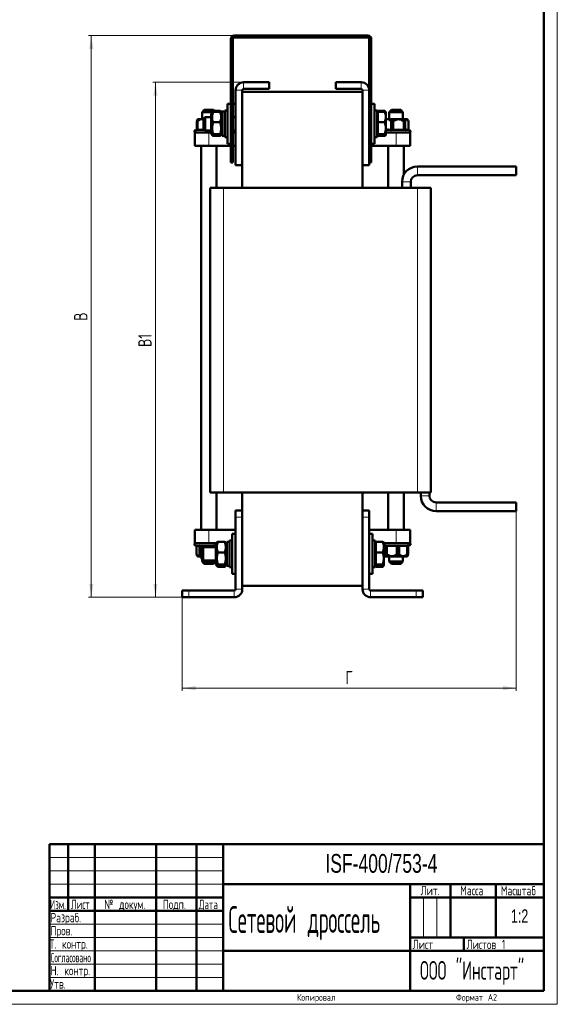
# Model space of a CAD drawing. Header units: millimetres. Extents: x 0 to 846, y 0 to 1188.
# Tile 2 of 3: x 438 to 846, y 0 to 737. Entities that reach past the tile are written whole.
import ezdxf

# ---------------------------------------------------------------- set-up
doc = ezdxf.new("R2010")
doc.units = ezdxf.units.MM
doc.header["$LTSCALE"] = 2
doc.linetypes.add('SLD-Сплошная', pattern=[0])
doc.styles.add('SLDTEXTSTYLE0', font='TXT', dxfattribs={"width": 0.7, "bigfont": 'bigfont'})
doc.styles.add('SLDTEXTSTYLE1', font='TXT', dxfattribs={"width": 0.7})
doc.styles.add('SLDTEXTSTYLE2', font='TXT', dxfattribs={"width": 0.705079, "bigfont": 'bigfont'})
doc.styles.add('SLDTEXTSTYLE3', font='TXT', dxfattribs={"width": 0.648852, "bigfont": 'bigfont'})
doc.styles.add('SLDTEXTSTYLE4', font='TXT', dxfattribs={"width": 0.632021, "bigfont": 'bigfont'})
doc.styles.add('SLDTEXTSTYLE5', font='TXT', dxfattribs={"width": 0.625377, "bigfont": 'bigfont'})
doc.styles.add('SLDTEXTSTYLE6', font='TXT', dxfattribs={"width": 0.577331, "bigfont": 'bigfont'})
doc.styles.add('SLDTEXTSTYLE7', font='TXT', dxfattribs={"width": 0.496103, "bigfont": 'bigfont'})
doc.styles.add('SLDTEXTSTYLE8', font='TXT', dxfattribs={"width": 0.464618, "bigfont": 'bigfont'})
doc.dimstyles.new('SLDDIMSTYLE0', dxfattribs={"dimtxt": 10, "dimasz": 10, "dimexe": 0, "dimexo": 0.0625, "dimgap": 2.5, "dimtad": 2, "dimdec": 1, "dimrnd": 1e-09, "dimzin": 12, "dimdsep": 46, "dimtxsty": 'SLDTEXTSTYLE1', "dimsah": 1, "dimcen": 0.09, "dimadec": 0, "dimazin": 3, "dimtfac": 1, "dimtdec": 3, "dimtofl": 0, "dimtmove": 0, "dimatfit": 3, "dimfxl": 0, "dimfrac": 2, "dimtolj": 1, "dimtzin": 12, "dimarcsym": 0})

# ---------------------------------------------------------------- blocks, each defined once
blk = doc.blocks.new('_D_1')
at = {"color": 7, "linetype": 'SLD-Сплошная', "lineweight": 0}
for p, q in [((809.34, 369.16), (809.34, 234.68)), ((559.34, 304.66), (559.34, 234.68)), ((559.34, 236.68), (809.34, 236.68))]:
    blk.add_line(p, q, dxfattribs=at)
at = {"color": 7, "linetype": 'SLD-Сплошная', "lineweight": 18}
for points in [[(559.34, 236.68), (569.34, 235.14), (569.34, 238.22)], [(809.34, 236.68), (799.34, 238.22), (799.34, 235.14)]]:
    blk.add_solid(points, dxfattribs=at)
at = {"color": 7, "linetype": 'SLD-Сплошная', "lineweight": 18, "insert": (681.5, 249.57), "char_height": 10, "attachment_point": 1, "style": 'SLDTEXTSTYLE0'}
blk.add_mtext('Г', dxfattribs=at)
blk = doc.blocks.new('_D_2')
at = {"color": 7, "linetype": 'SLD-Сплошная', "lineweight": 0}
for p, q in [((598.32, 725.18), (489.34, 725.18)), ((491.34, 304.68), (491.34, 725.18)), ((559.32, 304.68), (489.34, 304.68))]:
    blk.add_line(p, q, dxfattribs=at)
at = {"color": 7, "linetype": 'SLD-Сплошная', "lineweight": 18}
for points in [[(491.34, 725.18), (489.8, 715.18), (492.87, 715.18)], [(491.34, 304.68), (492.87, 314.68), (489.8, 314.68)]]:
    blk.add_solid(points, dxfattribs=at)
at = {"color": 7, "linetype": 'SLD-Сплошная', "lineweight": 18, "insert": (478.45, 511.73), "char_height": 10, "attachment_point": 1, "rotation": 90, "style": 'SLDTEXTSTYLE0'}
blk.add_mtext('В', dxfattribs=at)
blk = doc.blocks.new('_D_3')
at = {"color": 7, "linetype": 'SLD-Сплошная', "lineweight": 0}
for p, q in [((605.32, 690.18), (537.34, 690.18)), ((539.34, 304.68), (539.34, 690.18)), ((559.32, 304.68), (537.34, 304.68))]:
    blk.add_line(p, q, dxfattribs=at)
at = {"color": 7, "linetype": 'SLD-Сплошная', "lineweight": 18}
for points in [[(539.34, 690.18), (537.8, 680.18), (540.87, 680.18)], [(539.34, 304.68), (540.87, 314.68), (537.8, 314.68)]]:
    blk.add_solid(points, dxfattribs=at)
at = {"color": 7, "linetype": 'SLD-Сплошная', "lineweight": 18, "insert": (526.45, 492.1), "char_height": 10, "attachment_point": 1, "rotation": 90, "style": 'SLDTEXTSTYLE0'}
blk.add_mtext('В1', dxfattribs=at)

msp = doc.modelspace()

# ---------------------------------------------------------------- linework, layer by layer
at = {"color": 7, "linetype": 'SLD-Сплошная', "lineweight": 18}
for p, q in [((840, 1188), (840, 0)), ((460, 110), (590, 110)), ((460, 100), (590, 100)), ((460, 90), (590, 90)), ((740, 80), (740, 50)), ((750, 80), (750, 50)), ((460, 60), (590, 60)), ((460, 50), (590, 50)), ((460, 40), (590, 40)), ((460, 30), (590, 30)), ((460, 20), (590, 20)), ((0, 0), (840, 0))]:
    msp.add_line(p, q, dxfattribs=at)
at = {"color": 7, "linetype": 'SLD-Сплошная', "lineweight": 50}
for p, q in [((830, 10), (830, 1178)), ((595.84, 630.18), (595.84, 722.68)), ((597.34, 630.18), (597.34, 722.68)), ((598.34, 725.18), (698.34, 725.18)), ((598.34, 723.68), (698.34, 723.68)), ((699.34, 722.68), (699.34, 684.18)), ((700.84, 722.68), (700.84, 630.18)), ((605.34, 690.18), (624.34, 690.18)), ((624.34, 690.18), (624.34, 685.18)), ((674.34, 690.18), (693.34, 690.18)), ((674.34, 690.18), (674.34, 685.18)), ((599.34, 628.18), (599.34, 684.18)), ((604.34, 628.18), (604.34, 684.18)), ((604.34, 683.18), (694.34, 683.18)), ((605.34, 685.18), (624.34, 685.18)), ((674.34, 685.18), (693.34, 685.18)), ((694.34, 684.18), (694.34, 628.18)), ((699.34, 684.18), (699.34, 628.18)), ((595.84, 674.18), (593.34, 674.18)), ((593.34, 674.18), (593.34, 644.18)), ((599.34, 674.18), (597.34, 674.18)), ((703.34, 674.18), (700.84, 674.18)), ((703.34, 674.18), (703.34, 644.18)), ((574.34, 663.43), (573.84, 662.93)), ((575.84, 669.68), (574.34, 667.89)), ((574.34, 667.89), (574.34, 662.68)), ((581.93, 667.89), (574.34, 667.89)), ((576.59, 664.18), (575.34, 662.93)), ((575.84, 669.68), (582.84, 669.68)), ((581.14, 664.18), (576.59, 664.18)), ((576.59, 664.18), (576.59, 654.18)), ((581.76, 667.76), (581.14, 666.68)), ((581.14, 651.68), (581.14, 666.68)), ((587.8, 668.19), (582.47, 668.19)), ((584.08, 668.19), (582.84, 669.68)), ((587.8, 668.82), (583.56, 668.82)), ((589.14, 668.21), (585.97, 668.21)), ((587.8, 668.82), (588.01, 668.21)), ((588.26, 668.18), (587.8, 668.82)), ((589.14, 666.68), (588.52, 667.75)), ((589.14, 667.03), (588.93, 667.03)), ((591.34, 668.23), (589.14, 668.23)), ((589.14, 668.23), (589.14, 650.13)), ((593.34, 669.18), (591.34, 669.18)), ((591.34, 669.18), (591.34, 649.18)), ((599.34, 664.18), (597.34, 664.18)), ((705.34, 669.18), (703.34, 669.18)), ((705.34, 669.18), (705.34, 649.18)), ((709.48, 668.21), (705.34, 668.21)), ((705.74, 667.05), (705.34, 666.65)), ((705.71, 667.03), (705.34, 667.03)), ((705.74, 668.82), (705.74, 668.21)), ((710.98, 668.82), (705.74, 668.82)), ((705.74, 668.19), (705.74, 660.32)), ((710.98, 668.19), (705.74, 668.19)), ((711.16, 668.3), (710.98, 668.82)), ((710.98, 668.82), (711.43, 668.18)), ((711.74, 667.68), (711.44, 668.19)), ((711.74, 664.26), (711.74, 667.68)), ((711.74, 655.82), (711.74, 664.26)), ((715.84, 669.68), (714.34, 667.89)), ((714.34, 667.89), (714.34, 662.68)), ((724.34, 667.89), (714.34, 667.89)), ((715.84, 669.68), (722.84, 669.68)), ((724.34, 667.89), (722.84, 669.68)), ((724.34, 662.68), (724.34, 667.89)), ((570.77, 660.95), (570.25, 660.95)), ((570.25, 654.94), (570.25, 660.95)), ((570.94, 662.68), (570.69, 662.25)), ((570.77, 660.95), (570.77, 654.94)), ((575.34, 662.68), (570.94, 662.68)), ((573.84, 662.68), (573.84, 662.93)), ((575.34, 655.43), (575.34, 662.93)), ((587.8, 660.32), (582.47, 660.32)), ((710.98, 660.32), (705.74, 660.32)), ((705.74, 660.32), (705.74, 651.31)), ((713.12, 662.68), (711.74, 662.68)), ((727.74, 662.68), (713.12, 662.68)), ((717.22, 660.95), (715.75, 660.95)), ((715.75, 654.94), (715.75, 660.95)), ((717.22, 660.95), (717.22, 654.94)), ((726.21, 660.95), (725.07, 660.95)), ((725.07, 654.94), (725.07, 660.95)), ((726.21, 660.95), (726.21, 654.94)), ((728.31, 661.69), (727.74, 662.68)), ((728.74, 660.95), (728.31, 661.69)), ((728.65, 654.94), (728.65, 660.95)), ((728.74, 660.95), (728.73, 660.95)), ((728.73, 654.94), (728.73, 660.95)), ((728.74, 654.92), (728.74, 660.95)), ((568.84, 642.68), (568.84, 652.68)), ((568.84, 652.68), (579.34, 652.68)), ((570.12, 654.57), (568.93, 654.13)), ((570.25, 654.94), (570.25, 654.92)), ((570.77, 654.92), (570.77, 654.94)), ((575.34, 655.43), (576.59, 654.18)), ((576.59, 654.18), (581.14, 654.18)), ((579.34, 652.68), (581.14, 652.68)), ((581.14, 651.68), (581.76, 650.6)), ((587.8, 651.31), (582.47, 651.31)), ((587.8, 650.17), (582.47, 650.17)), ((588.52, 650.61), (589.14, 651.68)), ((589.14, 650.13), (591.34, 650.13)), ((591.34, 649.18), (593.34, 649.18)), ((597.34, 654.18), (599.34, 654.18)), ((597.34, 652.68), (599.34, 652.68)), ((703.34, 649.18), (705.34, 649.18)), ((705.34, 651.7), (705.74, 651.3)), ((710.98, 651.31), (705.74, 651.31)), ((705.74, 651.31), (705.74, 650.17)), ((710.98, 650.17), (705.74, 650.17)), ((711.74, 650.74), (711.74, 655.82)), ((719.34, 652.68), (711.74, 652.68)), ((715.75, 654.94), (715.75, 654.92)), ((717.22, 654.92), (717.22, 654.94)), ((719.34, 652.68), (729.84, 652.68)), ((725.07, 654.94), (725.07, 654.92)), ((726.21, 654.92), (726.21, 654.94)), ((728.69, 654.45), (728.48, 654.51)), ((728.65, 654.94), (728.65, 654.92)), ((729.74, 654.13), (728.71, 654.51)), ((728.73, 654.94), (728.73, 654.92)), ((729.84, 652.68), (729.84, 642.68)), ((579.34, 642.68), (568.84, 642.68)), ((573.59, 642.68), (573.59, 355.18)), ((579.34, 642.68), (595.84, 642.68)), ((585.09, 611.18), (585.09, 642.68)), ((593.34, 644.18), (595.84, 644.18)), ((597.34, 642.68), (599.34, 642.68)), ((700.84, 644.18), (703.34, 644.18)), ((719.34, 642.68), (700.84, 642.68)), ((713.59, 642.68), (713.59, 611.18)), ((729.84, 642.68), (719.34, 642.68)), ((725.09, 620.89), (725.09, 642.68)), ((595.84, 630.18), (597.34, 630.18)), ((599.34, 628.18), (604.34, 628.18)), ((604.34, 628.18), (604.34, 611.18)), ((699.34, 628.18), (694.34, 628.18)), ((694.34, 628.18), (694.34, 611.18)), ((700.84, 630.18), (699.34, 630.18)), ((735.34, 627.18), (809.34, 627.18)), ((809.34, 620.68), (809.34, 627.18)), ((735.34, 620.68), (809.34, 620.68)), ((723.84, 611.18), (723.84, 615.68)), ((730.34, 611.18), (730.34, 615.68)), ((580.34, 383.18), (580.34, 611.18)), ((580.34, 611.18), (590.34, 611.18)), ((590.34, 611.18), (735.34, 611.18)), ((735.34, 611.18), (745.34, 611.18)), ((745.34, 611.18), (745.34, 383.18)), ((590.34, 383.18), (580.34, 383.18)), ((585.09, 355.18), (585.09, 383.18)), ((590.34, 383.18), (735.34, 383.18)), ((604.34, 383.18), (604.34, 369.68)), ((694.34, 383.18), (694.34, 369.68)), ((713.59, 383.18), (713.59, 355.18)), ((725.09, 355.18), (725.09, 383.18)), ((745.34, 383.18), (735.34, 383.18)), ((737.84, 380.68), (737.84, 383.18)), ((744.34, 380.68), (744.34, 383.18)), ((599.34, 369.68), (604.34, 369.68)), ((599.34, 364.68), (599.34, 369.68)), ((604.34, 369.68), (604.34, 364.68)), ((694.34, 369.68), (699.34, 369.68)), ((694.34, 364.68), (694.34, 369.68)), ((699.34, 369.68), (699.34, 364.68)), ((809.34, 375.68), (749.34, 375.68)), ((809.34, 369.18), (749.34, 369.18)), ((809.34, 375.68), (809.34, 369.18)), ((599.34, 364.68), (599.34, 310.68)), ((604.34, 364.68), (604.34, 310.68)), ((694.34, 310.68), (694.34, 364.68)), ((699.34, 310.68), (699.34, 364.68)), ((568.84, 345.18), (568.84, 355.18)), ((579.34, 355.18), (568.84, 355.18)), ((579.34, 355.18), (599.34, 355.18)), ((719.34, 355.18), (699.34, 355.18)), ((729.84, 355.18), (719.34, 355.18)), ((729.84, 345.18), (729.84, 355.18)), ((596.84, 347.18), (594.84, 347.18)), ((594.84, 347.18), (594.84, 327.18)), ((599.34, 352.18), (596.84, 352.18)), ((596.84, 352.18), (596.84, 322.18)), ((701.84, 352.18), (699.34, 352.18)), ((701.84, 352.18), (701.84, 322.18)), ((703.84, 347.18), (701.84, 347.18)), ((703.84, 347.18), (703.84, 327.18)), ((568.84, 345.18), (579.34, 345.18)), ((568.93, 343.72), (570.05, 343.32)), ((569.95, 342.92), (569.95, 342.94)), ((569.95, 342.92), (569.95, 336.91)), ((570.05, 342.92), (570.05, 342.94)), ((570.05, 342.92), (570.05, 336.91)), ((572.32, 342.94), (572.32, 342.92)), ((572.32, 336.91), (572.32, 342.92)), ((573.44, 342.92), (573.44, 342.94)), ((573.44, 342.92), (573.44, 336.91)), ((575.09, 342.18), (573.84, 340.93)), ((573.84, 333.43), (573.84, 340.93)), ((584.64, 342.18), (575.09, 342.18)), ((575.09, 342.18), (575.09, 332.18)), ((579.34, 345.18), (584.93, 345.18)), ((581.24, 342.94), (581.25, 342.92)), ((581.25, 342.18), (581.25, 342.92)), ((582.73, 342.92), (582.73, 342.94)), ((582.73, 342.92), (582.73, 342.18)), ((585.26, 345.76), (584.64, 344.68)), ((584.64, 329.68), (584.64, 344.68)), ((591.3, 346.19), (585.97, 346.19)), ((592.64, 344.68), (592.02, 345.75)), ((592.35, 345.18), (592.64, 345.18)), ((594.84, 346.23), (592.64, 346.23)), ((592.64, 346.23), (592.64, 328.13)), ((704.24, 345.18), (703.84, 345.18)), ((704.24, 345.05), (703.84, 344.65)), ((704.24, 346.19), (704.24, 338.32)), ((709.48, 346.19), (704.24, 346.19)), ((710.24, 342.26), (710.24, 345.68)), ((719.34, 345.18), (710.24, 345.18)), ((710.24, 343.25), (710.3, 343.23)), ((710.24, 333.82), (710.24, 342.26)), ((710.31, 342.92), (710.31, 342.94)), ((710.31, 342.92), (710.31, 336.91)), ((711.58, 342.94), (711.58, 342.92)), ((711.58, 336.91), (711.58, 342.92)), ((712.56, 342.92), (712.56, 342.94)), ((712.56, 342.92), (712.56, 336.91)), ((719.34, 345.18), (729.84, 345.18)), ((720.06, 342.94), (720.06, 342.92)), ((720.06, 336.91), (720.06, 342.92)), ((721.59, 342.92), (721.59, 342.94)), ((721.59, 342.92), (721.59, 336.91)), ((727.81, 342.94), (727.81, 342.92)), ((727.81, 336.91), (727.81, 342.92)), ((728.37, 342.92), (728.37, 342.94)), ((728.37, 342.92), (728.37, 336.91)), ((728.48, 343.26), (729.74, 343.72)), ((569.95, 336.91), (570.19, 336.48)), ((570.18, 336.48), (570.47, 335.98)), ((570.47, 335.98), (570.94, 335.18)), ((570.94, 335.18), (571.28, 335.18)), ((571.28, 335.18), (573.84, 335.18)), ((572.32, 336.91), (573.44, 336.91)), ((573.44, 336.91), (573.84, 336.69)), ((573.84, 333.43), (575.09, 332.18)), ((574.34, 332.93), (574.34, 331.47)), ((575.09, 332.18), (584.64, 332.18)), ((584.34, 331.47), (584.34, 332.18)), ((591.3, 338.32), (585.97, 338.32)), ((709.48, 338.32), (704.24, 338.32)), ((704.24, 338.32), (704.24, 329.31)), ((710.24, 328.74), (710.24, 333.82)), ((710.73, 335.54), (710.94, 335.18)), ((710.94, 335.18), (727.74, 335.18)), ((711.58, 336.91), (712.56, 336.91)), ((714.34, 335.18), (714.34, 331.47)), ((720.06, 336.91), (721.59, 336.91)), ((724.34, 331.47), (724.34, 335.18)), ((727.74, 335.18), (727.95, 335.54)), ((727.81, 336.91), (728.37, 336.91)), ((574.34, 331.47), (575.84, 329.68)), ((574.34, 331.47), (584.34, 331.47)), ((582.84, 329.68), (575.84, 329.68)), ((582.84, 329.68), (584.34, 331.47)), ((584.64, 329.68), (585.26, 328.6)), ((585.26, 328.6), (585.51, 328.17)), ((585.51, 328.17), (585.97, 327.36)), ((585.97, 327.36), (585.91, 327.5)), ((591.3, 329.31), (585.97, 329.31)), ((591.3, 328.17), (585.97, 328.17)), ((591.3, 327.54), (585.97, 327.54)), ((591.3, 327.36), (585.97, 327.36)), ((591.3, 327.36), (591.77, 328.17)), ((591.36, 327.49), (591.3, 327.36)), ((591.77, 328.17), (591.95, 328.5)), ((592.02, 328.61), (592.64, 329.68)), ((592.64, 328.13), (594.84, 328.13)), ((594.84, 327.18), (596.84, 327.18)), ((701.84, 327.18), (703.84, 327.18)), ((703.84, 329.7), (704.24, 329.3)), ((709.48, 329.31), (704.24, 329.31)), ((704.24, 329.31), (704.24, 328.17)), ((704.24, 328.17), (704.24, 327.54)), ((709.48, 328.17), (704.24, 328.17)), ((709.48, 327.54), (704.24, 327.54)), ((704.24, 327.54), (704.24, 327.36)), ((709.48, 327.36), (704.24, 327.36)), ((709.48, 327.36), (709.94, 328.17)), ((709.48, 327.36), (709.54, 327.5)), ((709.94, 328.17), (710.24, 328.68)), ((714.34, 331.47), (715.84, 329.68)), ((714.34, 331.47), (724.34, 331.47)), ((722.84, 329.68), (715.84, 329.68)), ((722.84, 329.68), (724.34, 331.47)), ((596.84, 322.18), (599.34, 322.18)), ((699.34, 322.18), (701.84, 322.18)), ((559.34, 304.68), (559.34, 309.68)), ((559.34, 309.68), (564.34, 309.68)), ((564.34, 309.68), (598.34, 309.68)), ((604.34, 313.18), (694.34, 313.18)), ((700.34, 309.68), (734.34, 309.68)), ((734.34, 309.68), (739.34, 309.68)), ((739.34, 309.68), (739.34, 304.68)), ((564.34, 304.68), (559.34, 304.68)), ((564.34, 304.68), (598.34, 304.68)), ((700.34, 304.68), (734.34, 304.68)), ((739.34, 304.68), (734.34, 304.68)), ((460, 120), (830, 120)), ((460, 120), (460, 10)), ((474, 70), (474, 120)), ((494, 120), (494, 10)), ((540, 120), (540, 10)), ((570, 120), (570, 10)), ((590, 120), (590, 10)), ((590, 90), (830, 90)), ((730, 90), (730, 10)), ((760, 90), (760, 50)), ((794, 90), (794, 50)), ((460, 80), (590, 80)), ((730, 80), (830, 80)), ((460, 70), (590, 70)), ((730, 50), (830, 50)), ((770, 50), (770, 40)), ((590, 40), (830, 40)), ((40, 10), (830, 10))]:
    msp.add_line(p, q, dxfattribs=at)
at = {"color": 8, "linetype": 'SLD-Сплошная', "lineweight": 18}
for p, q in [((597.34, 722.68), (595.84, 722.68)), ((598.34, 723.68), (598.34, 725.18)), ((698.34, 723.68), (698.34, 725.18)), ((699.34, 722.68), (700.84, 722.68)), ((605.34, 685.18), (605.34, 690.18)), ((693.34, 685.18), (693.34, 690.18)), ((604.34, 684.18), (599.34, 684.18)), ((694.34, 684.18), (699.34, 684.18)), ((568.93, 654.13), (581.14, 654.13)), ((569.84, 654.36), (570.29, 654.55)), ((570.47, 654.36), (569.84, 654.36)), ((570.25, 654.92), (570.77, 654.92)), ((579.34, 652.68), (579.34, 642.68)), ((711.74, 654.13), (729.74, 654.13)), ((717.26, 654.36), (715.47, 654.36)), ((715.75, 654.92), (717.22, 654.92)), ((719.34, 642.68), (719.34, 652.68)), ((725.07, 654.92), (726.21, 654.92)), ((726.59, 654.36), (725.2, 654.36)), ((728.73, 654.92), (728.74, 654.92)), ((735.34, 620.68), (735.34, 627.18)), ((730.34, 615.68), (723.84, 615.68)), ((590.34, 611.18), (590.34, 383.18)), ((735.34, 383.18), (735.34, 611.18)), ((744.34, 380.68), (737.84, 380.68)), ((749.34, 375.68), (749.34, 369.18)), ((604.34, 364.68), (599.34, 364.68)), ((699.34, 364.68), (694.34, 364.68)), ((579.34, 345.18), (579.34, 355.18)), ((719.34, 345.18), (719.34, 355.18)), ((584.64, 343.72), (568.93, 343.72)), ((571.94, 343.5), (573.3, 343.5)), ((573.44, 342.94), (572.32, 342.94)), ((581.19, 343.5), (583, 343.5)), ((582.73, 342.94), (581.24, 342.94)), ((584.64, 342.71), (582.73, 342.92)), ((583, 343.5), (584.64, 343.31)), ((729.74, 343.72), (710.24, 343.72)), ((711.18, 343.5), (712.37, 343.5)), ((712.56, 342.94), (711.58, 342.94)), ((719.95, 343.5), (721.81, 343.5)), ((721.59, 342.94), (720.06, 342.94)), ((728.37, 342.94), (727.81, 342.94)), ((728.11, 343.5), (728.78, 343.5)), ((564.34, 309.68), (564.34, 304.68)), ((598.34, 309.68), (598.34, 304.68)), ((599.34, 310.68), (604.34, 310.68)), ((699.34, 310.68), (694.34, 310.68)), ((700.34, 309.68), (700.34, 304.68)), ((734.34, 304.68), (734.34, 309.68))]:
    msp.add_line(p, q, dxfattribs=at)
at = {"color": 7, "linetype": 'SLD-Сплошная', "lineweight": 50}
for centre, radius, start, end in [((598.34, 722.68), 2.5, 90, 180), ((598.34, 722.68), 1, 90, 180), ((698.34, 722.68), 2.5, 0, 90), ((698.34, 722.68), 1, 0, 90), ((605.34, 684.18), 6, 90, 180), ((693.34, 684.18), 6, 0, 90), ((605.34, 684.18), 1, 90, 180), ((693.34, 684.18), 1, 0, 90), ((569.19, 653.43), 0.75, 110, 270), ((729.34, 654.92), 0.6, 180, 222.88463), ((729.34, 654.92), 0.6, 226.3041, 250), ((729.49, 653.43), 0.75, 270, 70), ((735.34, 615.68), 11.5, 90, 180), ((735.34, 615.68), 5, 90, 180), ((749.34, 380.68), 11.5, 180, 270), ((749.34, 380.68), 5, 180, 270), ((569.19, 344.43), 0.75, 90, 250), ((729.49, 344.43), 0.75, 290, 90), ((598.34, 310.68), 1, 270, 0), ((598.34, 310.68), 6, 270, 360), ((700.34, 310.68), 6, 180, 270), ((700.34, 310.68), 1, 180, 270)]:
    msp.add_arc(centre, radius, start, end, dxfattribs=at)
for points, knots in [([(582.47, 660.32), (582.25, 661.01), (581.81, 662.39), (581.65, 664.43), (581.89, 666.39), (582.28, 667.59), (582.47, 668.19)], [0, 0, 0, 0, 0.264605, 0.534948, 0.765343, 1, 1, 1, 1]), ([(582.47, 668.19), (582.24, 668.09), (581.88, 667.94), (581.83, 667.79), (581.81, 667.74)], [0, 0, 0, 0, 0.662357, 1, 1, 1, 1]), ([(587.8, 668.19), (588.02, 667.51), (588.46, 666.13), (588.62, 664.08), (588.39, 662.13), (588, 660.93), (587.8, 660.32)], [0, 0, 0, 0, 0.264605, 0.534948, 0.765343, 1, 1, 1, 1]), ([(588.49, 667.74), (588.45, 667.8), (588.36, 667.96), (588.01, 668.11), (587.8, 668.19)], [0, 0, 0, 0, 0.413005, 1, 1, 1, 1]), ([(711.74, 664.26), (711.74, 664.35), (711.73, 665.06), (711.56, 666.39), (711.17, 667.59), (710.98, 668.19)], [0, 0, 0, 0, 0.070088, 0.530783, 1, 1, 1, 1]), ([(710.98, 668.19), (711.19, 668.1), (711.62, 667.91), (711.7, 667.72), (711.74, 667.62)], [0, 0, 0, 0, 0.495458, 1, 1, 1, 1]), ([(710.98, 660.32), (711.19, 660.96), (711.62, 662.25), (711.7, 663.58), (711.74, 664.26)], [0, 0, 0, 0, 0.495458, 1, 1, 1, 1]), ([(570.25, 660.95), (570.38, 661.5), (570.52, 662.09), (570.69, 662.23), (570.69, 662.24)], [0, 0, 0, 0, 0.95526, 1, 1, 1, 1]), ([(575.34, 662.03), (575.18, 662.14), (574.64, 662.5), (573.56, 662.57), (572.12, 662.14), (571.26, 661.38), (570.77, 660.95)], [0, 0, 0, 0, 0.106486, 0.373047, 0.63951, 1, 1, 1, 1]), ([(582.47, 651.31), (582.26, 652.05), (581.84, 653.54), (581.65, 655.84), (581.85, 658.12), (582.26, 659.58), (582.47, 660.32)], [0, 0, 0, 0, 0.250577, 0.505884, 0.750308, 1, 1, 1, 1]), ([(587.8, 660.32), (588.01, 659.58), (588.43, 658.09), (588.63, 655.79), (588.42, 653.51), (588.01, 652.05), (587.8, 651.31)], [0, 0, 0, 0, 0.250577, 0.5058839, 0.7503081, 1, 1, 1, 1]), ([(711.74, 655.82), (711.74, 655.84), (711.73, 656.61), (711.59, 658.14), (711.18, 659.59), (710.98, 660.32)], [0, 0, 0, 0, 0.017174, 0.503418, 1, 1, 1, 1]), ([(715.75, 660.95), (715.61, 661.09), (715.06, 661.67), (714.1, 662.37), (712.82, 662.62), (712.09, 662.28), (711.74, 662.11)], [0, 0, 0, 0, 0.120398, 0.470908, 0.740173, 1, 1, 1, 1]), ([(725.07, 660.95), (724.34, 661.44), (723.13, 662.26), (721.11, 662.61), (719.12, 662.23), (717.93, 661.43), (717.22, 660.95)], [0, 0, 0, 0, 0.304228, 0.504023, 0.7042, 1, 1, 1, 1]), ([(728.65, 660.95), (728.43, 661.44), (728.05, 662.26), (727.42, 662.61), (726.8, 662.23), (726.43, 661.43), (726.21, 660.95)], [0, 0, 0, 0, 0.304228, 0.504023, 0.7042, 1, 1, 1, 1]), ([(569.84, 654.36), (569.84, 654.36), (569.88, 654.37), (569.98, 654.42), (570.12, 654.54), (570.23, 654.72), (570.24, 654.85), (570.25, 654.92)], [0, 0, 0, 0, 0.0099231, 0.1809897, 0.4574072, 0.7286008, 1, 1, 1, 1]), ([(570.47, 654.36), (570.47, 654.36), (570.5, 654.37), (570.58, 654.42), (570.68, 654.54), (570.76, 654.72), (570.77, 654.85), (570.77, 654.92)], [0, 0, 0, 0, 0.009923, 0.18099, 0.457407, 0.728601, 1, 1, 1, 1]), ([(582.47, 650.17), (582.25, 650.26), (581.81, 650.47), (581.65, 650.76), (581.89, 651.05), (582.28, 651.22), (582.47, 651.31)], [0, 0, 0, 0, 0.264605, 0.534948, 0.765343, 1, 1, 1, 1]), ([(587.8, 651.31), (588.02, 651.21), (588.46, 651.01), (588.62, 650.71), (588.39, 650.43), (588, 650.25), (587.8, 650.17)], [0, 0, 0, 0, 0.264605, 0.534948, 0.765343, 1, 1, 1, 1]), ([(710.98, 651.31), (711.19, 652.04), (711.62, 653.52), (711.7, 655.04), (711.74, 655.82)], [0, 0, 0, 0, 0.495458, 1, 1, 1, 1]), ([(711.74, 650.74), (711.74, 650.75), (711.73, 650.85), (711.56, 651.05), (711.17, 651.22), (710.98, 651.31)], [0, 0, 0, 0, 0.070088, 0.530783, 1, 1, 1, 1]), ([(710.98, 650.17), (711.19, 650.26), (711.62, 650.45), (711.7, 650.64), (711.74, 650.74)], [0, 0, 0, 0, 0.495458, 1, 1, 1, 1]), ([(715.75, 654.92), (715.74, 654.85), (715.72, 654.72), (715.65, 654.54), (715.56, 654.42), (715.5, 654.37), (715.48, 654.36), (715.47, 654.36)], [0, 0, 0, 0, 0.2713992, 0.5425928, 0.8190103, 0.9900769, 1, 1, 1, 1]), ([(717.22, 654.92), (717.23, 654.85), (717.24, 654.72), (717.25, 654.54), (717.26, 654.42), (717.26, 654.37), (717.26, 654.36), (717.26, 654.36)], [0, 0, 0, 0, 0.271399, 0.542593, 0.81901, 0.990077, 1, 1, 1, 1]), ([(725.07, 654.92), (725.06, 654.85), (725.06, 654.72), (725.09, 654.54), (725.14, 654.42), (725.18, 654.37), (725.2, 654.36), (725.2, 654.36)], [0, 0, 0, 0, 0.271399, 0.542593, 0.81901, 0.990077, 1, 1, 1, 1]), ([(726.21, 654.92), (726.22, 654.85), (726.24, 654.72), (726.34, 654.54), (726.46, 654.42), (726.55, 654.37), (726.59, 654.36), (726.59, 654.36)], [0, 0, 0, 0, 0.271399, 0.542593, 0.81901, 0.990077, 1, 1, 1, 1]), ([(728.65, 654.92), (728.66, 654.85), (728.68, 654.72), (728.78, 654.55), (728.88, 654.47), (728.92, 654.43)], [0, 0, 0, 0, 0.347245, 0.694227, 1, 1, 1, 1]), ([(728.73, 654.92), (728.74, 654.85), (728.75, 654.72), (728.85, 654.54), (728.98, 654.42), (729.08, 654.37), (729.12, 654.36), (729.12, 654.36)], [0, 0, 0, 0, 0.271399, 0.542593, 0.81901, 0.990077, 1, 1, 1, 1]), ([(569.95, 342.94), (569.95, 343.01), (569.93, 343.14), (569.83, 343.32), (569.72, 343.42), (569.64, 343.46), (569.63, 343.47)], [0, 0, 0, 0, 0.306039, 0.611845, 0.923543, 1, 1, 1, 1]), ([(570.05, 342.94), (570.04, 343), (570.02, 343.14), (569.93, 343.3), (569.84, 343.38), (569.8, 343.41)], [0, 0, 0, 0, 0.3643, 0.728325, 1, 1, 1, 1]), ([(571.94, 343.5), (571.94, 343.5), (571.98, 343.49), (572.07, 343.44), (572.19, 343.32), (572.29, 343.14), (572.31, 343.01), (572.32, 342.94)], [0, 0, 0, 0, 0.009923, 0.18099, 0.457407, 0.728601, 1, 1, 1, 1]), ([(573.3, 343.5), (573.3, 343.5), (573.32, 343.49), (573.36, 343.44), (573.41, 343.32), (573.45, 343.14), (573.44, 343.01), (573.44, 342.94)], [0, 0, 0, 0, 0.009923, 0.18099, 0.457407, 0.728601, 1, 1, 1, 1]), ([(581.19, 343.5), (581.19, 343.5), (581.2, 343.49), (581.2, 343.44), (581.21, 343.32), (581.23, 343.14), (581.24, 343.01), (581.24, 342.94)], [0, 0, 0, 0, 0.0099231, 0.1809897, 0.4574072, 0.7286008, 1, 1, 1, 1]), ([(583, 343.5), (583, 343.5), (582.97, 343.49), (582.91, 343.44), (582.83, 343.32), (582.76, 343.14), (582.74, 343.01), (582.73, 342.94)], [0, 0, 0, 0, 0.009923, 0.18099, 0.457407, 0.728601, 1, 1, 1, 1]), ([(585.97, 338.32), (585.75, 339.01), (585.31, 340.39), (585.15, 342.43), (585.39, 344.39), (585.78, 345.59), (585.97, 346.19)], [0, 0, 0, 0, 0.264605, 0.534948, 0.765343, 1, 1, 1, 1]), ([(585.97, 346.19), (585.74, 346.09), (585.38, 345.94), (585.33, 345.79), (585.31, 345.74)], [0, 0, 0, 0, 0.662357, 1, 1, 1, 1]), ([(591.3, 346.19), (591.52, 345.51), (591.96, 344.13), (592.12, 342.08), (591.89, 340.13), (591.5, 338.93), (591.3, 338.32)], [0, 0, 0, 0, 0.264605, 0.534948, 0.765343, 1, 1, 1, 1]), ([(591.99, 345.74), (591.95, 345.8), (591.86, 345.96), (591.51, 346.11), (591.3, 346.19)], [0, 0, 0, 0, 0.413005, 1, 1, 1, 1]), ([(710.24, 342.26), (710.24, 342.35), (710.23, 343.06), (710.06, 344.39), (709.67, 345.59), (709.48, 346.19)], [0, 0, 0, 0, 0.070088, 0.5307834, 1, 1, 1, 1]), ([(709.48, 346.19), (709.69, 346.1), (710.12, 345.91), (710.2, 345.72), (710.24, 345.62)], [0, 0, 0, 0, 0.495458, 1, 1, 1, 1]), ([(709.48, 338.32), (709.69, 338.96), (710.12, 340.25), (710.2, 341.58), (710.24, 342.26)], [0, 0, 0, 0, 0.495458, 1, 1, 1, 1]), ([(711.58, 342.94), (711.57, 343.01), (711.55, 343.14), (711.45, 343.32), (711.32, 343.44), (711.22, 343.49), (711.18, 343.5), (711.18, 343.5)], [0, 0, 0, 0, 0.2713992, 0.5425928, 0.8190103, 0.9900769, 1, 1, 1, 1]), ([(712.56, 342.94), (712.56, 343.01), (712.56, 343.14), (712.51, 343.32), (712.44, 343.44), (712.39, 343.49), (712.37, 343.5), (712.37, 343.5)], [0, 0, 0, 0, 0.271399, 0.542593, 0.81901, 0.990077, 1, 1, 1, 1]), ([(720.06, 342.94), (720.05, 343.01), (720.04, 343.14), (720.01, 343.32), (719.98, 343.44), (719.96, 343.49), (719.95, 343.5), (719.95, 343.5)], [0, 0, 0, 0, 0.271399, 0.542593, 0.81901, 0.990077, 1, 1, 1, 1]), ([(721.59, 342.94), (721.59, 343.01), (721.61, 343.14), (721.67, 343.32), (721.74, 343.44), (721.79, 343.49), (721.81, 343.5), (721.81, 343.5)], [0, 0, 0, 0, 0.271399, 0.542593, 0.81901, 0.990077, 1, 1, 1, 1]), ([(727.81, 342.94), (727.82, 343.01), (727.82, 343.14), (727.9, 343.32), (728, 343.44), (728.08, 343.49), (728.11, 343.5), (728.11, 343.5)], [0, 0, 0, 0, 0.271399, 0.542593, 0.81901, 0.990077, 1, 1, 1, 1]), ([(728.37, 342.94), (728.37, 343.01), (728.39, 343.14), (728.5, 343.32), (728.63, 343.44), (728.74, 343.49), (728.78, 343.5), (728.78, 343.5)], [0, 0, 0, 0, 0.2713992, 0.5425928, 0.8190103, 0.9900769, 1, 1, 1, 1]), ([(570.05, 336.91), (570.11, 336.76), (570.34, 336.19), (570.74, 335.48), (571.28, 335.26), (571.82, 335.73), (572.14, 336.48), (572.32, 336.91)], [0, 0, 0, 0, 0.087658, 0.342856, 0.5389, 0.734874, 1, 1, 1, 1]), ([(585.97, 329.31), (585.76, 330.05), (585.34, 331.54), (585.15, 333.84), (585.35, 336.12), (585.76, 337.58), (585.97, 338.32)], [0, 0, 0, 0, 0.250577, 0.505884, 0.750308, 1, 1, 1, 1]), ([(591.3, 338.32), (591.51, 337.58), (591.93, 336.09), (592.13, 333.79), (591.92, 331.51), (591.51, 330.05), (591.3, 329.31)], [0, 0, 0, 0, 0.250577, 0.505884, 0.750308, 1, 1, 1, 1]), ([(710.24, 333.82), (710.24, 333.84), (710.23, 334.61), (710.09, 336.14), (709.68, 337.59), (709.48, 338.32)], [0, 0, 0, 0, 0.0171741, 0.5034184, 1, 1, 1, 1]), ([(709.48, 329.31), (709.69, 330.04), (710.12, 331.52), (710.2, 333.04), (710.24, 333.82)], [0, 0, 0, 0, 0.495458, 1, 1, 1, 1]), ([(710.31, 336.91), (710.41, 336.48), (710.59, 335.73), (710.89, 335.26), (711.19, 335.48), (711.42, 336.19), (711.55, 336.76), (711.58, 336.91)], [0, 0, 0, 0, 0.265126, 0.4611, 0.657144, 0.912342, 1, 1, 1, 1]), ([(712.56, 336.91), (713.26, 336.42), (714.41, 335.6), (716.34, 335.25), (718.24, 335.63), (719.38, 336.43), (720.06, 336.91)], [0, 0, 0, 0, 0.304228, 0.504023, 0.7042, 1, 1, 1, 1]), ([(721.59, 336.91), (722.17, 336.42), (723.13, 335.6), (724.73, 335.25), (726.31, 335.63), (727.25, 336.43), (727.81, 336.91)], [0, 0, 0, 0, 0.304228, 0.504023, 0.7042, 1, 1, 1, 1]), ([(728.37, 336.91), (728.33, 336.76), (728.2, 336.18), (728.06, 335.81), (727.95, 335.54)], [0, 0, 0, 0, 0.255817, 1, 1, 1, 1]), ([(585.97, 328.17), (585.75, 328.26), (585.31, 328.47), (585.15, 328.76), (585.39, 329.05), (585.78, 329.22), (585.97, 329.31)], [0, 0, 0, 0, 0.264605, 0.534948, 0.765343, 1, 1, 1, 1]), ([(585.97, 327.54), (585.72, 327.82), (585.43, 328.14), (585.38, 328.47), (585.37, 328.51)], [0, 0, 0, 0, 0.8713571, 1, 1, 1, 1]), ([(591.3, 329.31), (591.52, 329.21), (591.96, 329.01), (592.12, 328.71), (591.89, 328.43), (591.5, 328.25), (591.3, 328.17)], [0, 0, 0, 0, 0.264605, 0.534948, 0.765343, 1, 1, 1, 1]), ([(591.9, 328.51), (591.88, 328.44), (591.79, 328.11), (591.51, 327.79), (591.3, 327.54)], [0, 0, 0, 0, 0.2270714, 1, 1, 1, 1]), ([(710.24, 328.74), (710.24, 328.75), (710.23, 328.85), (710.06, 329.05), (709.67, 329.22), (709.48, 329.31)], [0, 0, 0, 0, 0.070088, 0.530783, 1, 1, 1, 1]), ([(709.48, 328.17), (709.69, 328.26), (710.12, 328.45), (710.2, 328.64), (710.24, 328.74)], [0, 0, 0, 0, 0.495458, 1, 1, 1, 1]), ([(709.48, 327.54), (709.71, 327.8), (709.99, 328.12), (710.06, 328.45), (710.07, 328.51)], [0, 0, 0, 0, 0.815965, 1, 1, 1, 1])]:
    msp.add_open_spline(points, degree=3, knots=knots, dxfattribs=at)
at = {"color": 8, "linetype": 'SLD-Сплошная', "lineweight": 18}
for points, knots in [([(576.36, 654.4), (575.95, 654.48), (575.02, 654.64), (573.75, 654.7), (572.57, 654.66), (571.53, 654.55), (570.83, 654.42), (570.47, 654.36)], [0, 0, 0, 0, 0.213026, 0.476797, 0.644523, 0.812719, 1, 1, 1, 1]), ([(570.77, 654.94), (571.79, 655.11), (573.43, 655.37), (575.08, 655.15), (575.71, 655.06)], [0, 0, 0, 0, 0.617307, 1, 1, 1, 1]), ([(711.74, 655.1), (712.17, 655.16), (713.51, 655.37), (714.85, 655.11), (715.75, 654.94)], [0, 0, 0, 0, 0.324904, 1, 1, 1, 1]), ([(715.47, 654.36), (715.02, 654.45), (714.12, 654.63), (712.92, 654.7), (712.12, 654.68), (711.78, 654.64), (711.74, 654.63)], [0, 0, 0, 0, 0.3647117, 0.7314638, 0.964674, 1, 1, 1, 1]), ([(725.2, 654.36), (723.88, 654.51), (721.7, 654.77), (719.05, 654.61), (717.73, 654.42), (717.26, 654.36)], [0, 0, 0, 0, 0.499835, 0.821029, 1, 1, 1, 1]), ([(728.48, 654.51), (728.26, 654.59), (727.76, 654.76), (727.13, 654.61), (726.73, 654.42), (726.59, 654.36)], [0, 0, 0, 0, 0.348379, 0.766834, 1, 1, 1, 1]), ([(570.05, 343.33), (570.11, 343.31), (570.36, 343.19), (570.74, 343.16), (571.18, 343.2), (571.55, 343.31), (571.8, 343.43), (571.94, 343.5)], [0, 0, 0, 0, 0.088549, 0.394041, 0.588297, 0.783097, 1, 1, 1, 1]), ([(572.32, 342.92), (571.94, 342.76), (571.18, 342.46), (570.43, 342.76), (570.05, 342.92)], [0, 0, 0, 0, 0.49855, 1, 1, 1, 1]), ([(573.3, 343.5), (574.61, 343.34), (576.78, 343.09), (579.42, 343.25), (580.73, 343.43), (581.19, 343.5)], [0, 0, 0, 0, 0.499835, 0.821029, 1, 1, 1, 1]), ([(711.58, 342.92), (711.37, 342.76), (710.94, 342.46), (710.52, 342.76), (710.31, 342.92)], [0, 0, 0, 0, 0.50145, 1, 1, 1, 1]), ([(710.32, 343.29), (710.4, 343.24), (710.62, 343.1), (710.9, 343.25), (711.11, 343.44), (711.18, 343.5)], [0, 0, 0, 0, 0.257954, 0.734639, 1, 1, 1, 1]), ([(712.37, 343.5), (713.63, 343.34), (715.71, 343.09), (718.25, 343.25), (719.51, 343.43), (719.95, 343.5)], [0, 0, 0, 0, 0.499835, 0.821029, 1, 1, 1, 1]), ([(721.81, 343.5), (722.85, 343.34), (724.57, 343.09), (726.68, 343.25), (727.74, 343.43), (728.11, 343.5)], [0, 0, 0, 0, 0.499835, 0.821029, 1, 1, 1, 1])]:
    msp.add_open_spline(points, degree=3, knots=knots, dxfattribs=at)
for points in [[(717.22, 654.94), (718.53, 655.09), (721.14, 655.4), (723.76, 655.09), (725.07, 654.94)], [(726.21, 654.94), (726.62, 655.09), (727.43, 655.4), (728.25, 655.09), (728.65, 654.94)], [(581.25, 342.92), (579.94, 342.76), (577.34, 342.46), (574.74, 342.76), (573.44, 342.92)], [(720.06, 342.92), (718.81, 342.76), (716.31, 342.46), (713.81, 342.76), (712.56, 342.92)], [(727.81, 342.92), (726.78, 342.76), (724.7, 342.46), (722.62, 342.76), (721.59, 342.92)]]:
    msp.add_open_spline(points, degree=3, dxfattribs=at)

# ---------------------------------------------------------------- texts
at = {"color": 7, "linetype": 'Continuous', "lineweight": 0}
for s, insert, char_height, attachment_point, style in [('ISF-400/753-4', (708.41, 112.48), 14, 2, 'SLDTEXTSTYLE1'), ('Лит.', (744.82, 88.65), 7, 2, 'SLDTEXTSTYLE0'), ('Масса', (775.99, 88.65), 7, 2, 'SLDTEXTSTYLE0'), ('Масштаб', (810.86, 88.53), 7, 2, 'SLDTEXTSTYLE2'), ('Изм.', (466.38, 78.23), 7, 2, 'SLDTEXTSTYLE5'), ('Лист', (483.12, 78.34), 7, 2, 'SLDTEXTSTYLE4'), ('№ докум.', (516.44, 78.34), 7, 2, 'SLDTEXTSTYLE0'), ('Подп.', (553.47, 78.34), 7, 2, 'SLDTEXTSTYLE0'), ('Дата', (578.89, 78.23), 7, 2, 'SLDTEXTSTYLE3'), ('Сетевой дроссель', (593.98, 73.44), 20, 1, 'SLDTEXTSTYLE7'), ('Разраб.', (460.89, 68.39), 7, 1, 'SLDTEXTSTYLE0'), ('1:2', (811.81, 71.11), 10, 2, 'SLDTEXTSTYLE1'), ('Пров.', (460.74, 58.55), 7, 1, 'SLDTEXTSTYLE0'), ('Т. контр.', (460.07, 48.63), 7, 1, 'SLDTEXTSTYLE0'), ('Лист', (731.72, 48.29), 7, 1, 'SLDTEXTSTYLE0'), ('Листов 1', (772.07, 48.29), 7, 1, 'SLDTEXTSTYLE0'), ('Согласовано', (461, 38.48), 7, 1, 'SLDTEXTSTYLE8'), ('ООО "Инстарт"', (776.3, 32.4), 14, 2, 'SLDTEXTSTYLE6'), ('Н. контр.', (460.9, 28.73), 7, 1, 'SLDTEXTSTYLE0'), ('Утв.', (460.5, 18.72), 7, 1, 'SLDTEXTSTYLE0'), ('Копировал', (659.61, 7.65), 5, 2, 'SLDTEXTSTYLE0'), ('Формат А2', (779.59, 7.65), 5, 2, 'SLDTEXTSTYLE0')]:
    msp.add_mtext(s, dxfattribs=dict(at, insert=insert, char_height=char_height, attachment_point=attachment_point, style=style))

# ---------------------------------------------------------------- dimensions: what is measured, and where the dimension line sits
at = {"color": 7, "linetype": 'SLD-Сплошная', "lineweight": 18}
for base, p2, text, picture, middle in [((491.34, 725.18), (598.34, 725.18), 'В', '_D_2', (491.34, 514.93)), ((539.34, 690.18), (605.34, 690.18), 'В1', '_D_3', (539.34, 497.43))]:
    dim = msp.add_linear_dim(base=base, p1=(559.34, 304.68), p2=p2, angle=90, text=text, dimstyle='SLDDIMSTYLE0', dxfattribs=at)
    dim.commit()
    dim.dimension.update_dxf_attribs({"geometry": picture, "text_midpoint": middle, "dimtype": 160})
dim = msp.add_linear_dim(base=(809.34, 236.68), p1=(559.34, 304.68), p2=(809.34, 369.18), text='Г', dimstyle='SLDDIMSTYLE0', dxfattribs=at)
dim.commit()
dim.dimension.update_dxf_attribs({"geometry": '_D_1', "text_midpoint": (684.34, 236.68), "dimtype": 160})

doc.saveas('drawing.dxf')
